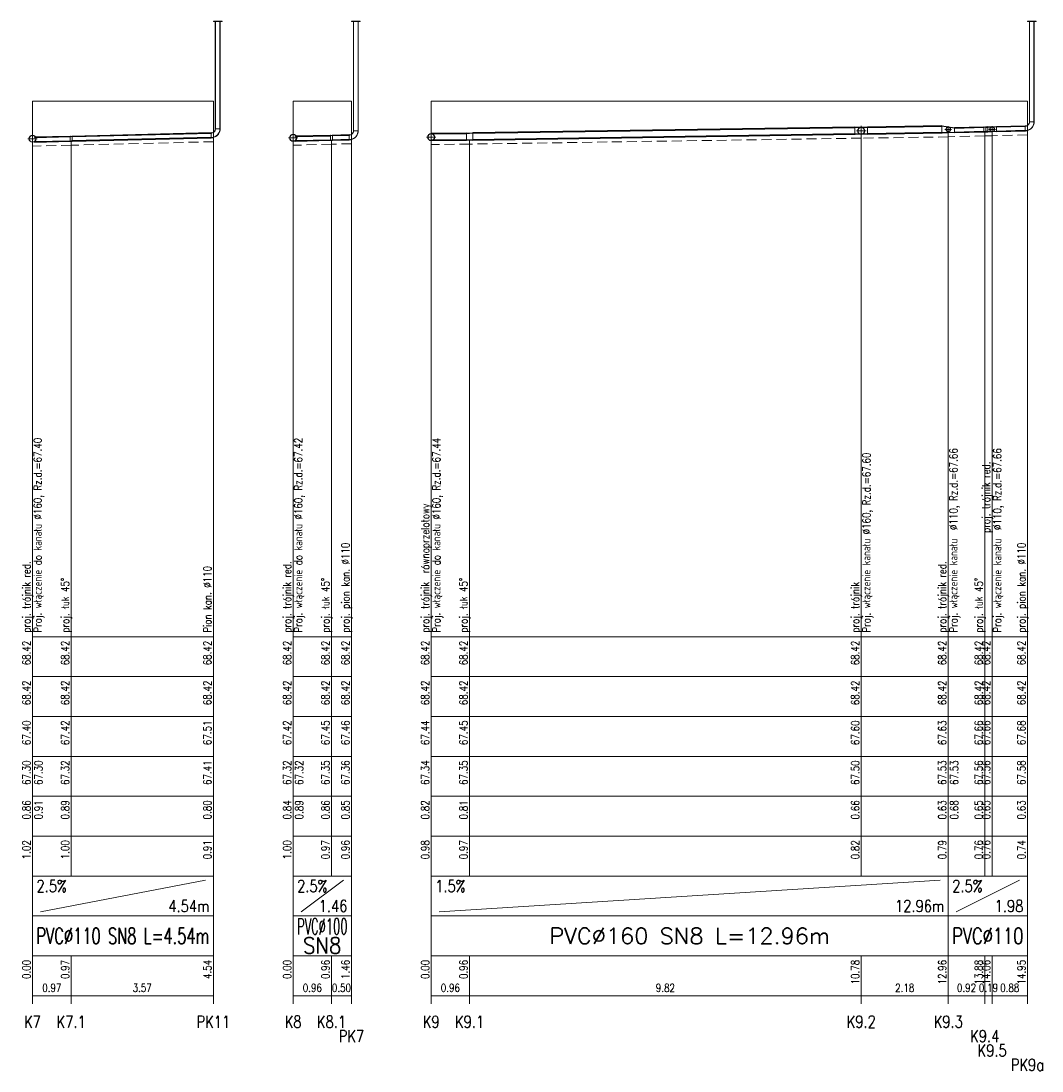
# Model space of a CAD drawing. Header units: millimetres. Extents: x 50853 to 54955, y -8480 to -6058.
# Tile 24 of 28: x 54212 to 54468, y -7159 to -6895. Entities that reach past the tile are written whole.
import ezdxf
from ezdxf.enums import TextEntityAlignment as Align

# ---------------------------------------------------------------- set-up
doc = ezdxf.new("R2010")
doc.units = ezdxf.units.MM
doc.header["$LTSCALE"] = 5
doc.linetypes.add('CENTER', pattern=[2, 1.25, -0.25, 0.25, -0.25])
doc.linetypes.add('DASHED', pattern=[0.75, 0.5, -0.25])
for name, color, linetype, lineweight in [('Liczby', 7, 'Continuous', 20), ('Linie_odn', 7, 'Continuous', 13), ('Linie_tabeli', 7, 'Continuous', 13), ('Odcinki', 5, 'Continuous', 30), ('Opis_PZ', 7, 'Continuous', 20), ('Opis_wl', 7, 'Continuous', 20), ('Osie', 7, 'CENTER', 13), ('Podsypki', 7, 'DASHED', 13), ('Ter_istn', 8, 'Continuous', 13), ('Wezly', 5, 'Continuous', 13)]:
    doc.layers.add(name, color=color, linetype=linetype, lineweight=lineweight)
doc.styles.add('Styl13', font='SIMPLEX.shx', dxfattribs={"width": 0.8})
doc.styles.add('Styl15', font='SIMPLEX.shx', dxfattribs={"width": 0.8})
doc.styles.add('Styl17', font='SIMPLEX.shx', dxfattribs={"width": 0.8})
doc.styles.add('Styl2', font='SIMPLEX.shx', dxfattribs={"width": 0.8})
doc.styles.add('Styl4', font='SIMPLEX.shx', dxfattribs={"width": 0.8})
doc.styles.add('Styl5', font='SIMPLEX.shx', dxfattribs={"width": 0.8})
doc.styles.add('Styl6', font='SIMPLEX.shx', dxfattribs={"width": 0.8})

msp = doc.modelspace()

# ---------------------------------------------------------------- linework, layer by layer
at = {"layer": 'Linie_odn'}
for points in [[(54215.05, -7049.71), (54215.05, -6915.51)], [(54260.4, -7049.71), (54260.4, -6915.51)], [(54280.4, -7049.71), (54280.4, -6915.51)], [(54295.02, -7049.71), (54295.02, -6915.51)], [(54315.02, -7049.71), (54315.02, -6915.51)], [(54464.5, -7049.71), (54464.5, -6915.51)], [(54444.66, -7049.71), (54444.66, -6923.37)], [(54453.81, -7049.71), (54453.81, -6923.14)], [(54455.66, -7049.71), (54455.66, -6923.09)], [(54224.75, -7049.71), (54224.75, -6925.48)], [(54290.02, -7049.71), (54290.02, -6925.24)], [(54324.63, -7049.71), (54324.63, -6925.17)], [(54422.84, -7049.71), (54422.84, -6923.69)]]:
    msp.add_lwpolyline(points, dxfattribs=at)
at = {"layer": 'Linie_tabeli'}
for p, q in [((54215.05, -7049.71), (54260.4, -7049.71)), ((54215.05, -7049.71), (54215.05, -7139.71)), ((54215.05, -7049.71), (54215.05, -7109.71)), ((54224.75, -7049.71), (54224.75, -7109.71)), ((54260.4, -7049.71), (54260.4, -7139.71)), ((54260.4, -7049.71), (54260.4, -7109.71)), ((54280.4, -7049.71), (54295.02, -7049.71)), ((54280.4, -7049.71), (54280.4, -7139.71)), ((54280.4, -7049.71), (54280.4, -7109.71)), ((54290.02, -7049.71), (54290.02, -7109.71)), ((54295.02, -7049.71), (54295.02, -7139.71)), ((54295.02, -7049.71), (54295.02, -7109.71)), ((54315.02, -7049.71), (54464.5, -7049.71)), ((54315.02, -7049.71), (54315.02, -7139.71)), ((54315.02, -7049.71), (54315.02, -7109.71)), ((54324.63, -7049.71), (54324.63, -7109.71)), ((54422.84, -7049.71), (54422.84, -7109.71)), ((54444.66, -7049.71), (54444.66, -7109.71)), ((54453.81, -7049.71), (54453.81, -7109.71)), ((54455.66, -7049.71), (54455.66, -7109.71)), ((54464.5, -7049.71), (54464.5, -7139.71)), ((54464.5, -7049.71), (54464.5, -7109.71)), ((54215.05, -7059.71), (54260.4, -7059.71)), ((54280.4, -7059.71), (54295.02, -7059.71)), ((54315.02, -7059.71), (54464.5, -7059.71)), ((54215.05, -7069.71), (54260.4, -7069.71)), ((54280.4, -7069.71), (54295.02, -7069.71)), ((54315.02, -7069.71), (54464.5, -7069.71)), ((54215.05, -7079.71), (54260.4, -7079.71)), ((54280.4, -7079.71), (54295.02, -7079.71)), ((54315.02, -7079.71), (54464.5, -7079.71)), ((54215.05, -7089.71), (54260.4, -7089.71)), ((54280.4, -7089.71), (54295.02, -7089.71)), ((54315.02, -7089.71), (54464.5, -7089.71)), ((54215.05, -7099.71), (54260.4, -7099.71)), ((54280.4, -7099.71), (54295.02, -7099.71)), ((54315.02, -7099.71), (54464.5, -7099.71)), ((54215.05, -7109.71), (54260.4, -7109.71)), ((54215.05, -7109.71), (54215.05, -7119.71)), ((54260.4, -7109.71), (54260.4, -7119.71)), ((54280.4, -7109.71), (54295.02, -7109.71)), ((54280.4, -7109.71), (54280.4, -7119.71)), ((54295.02, -7109.71), (54295.02, -7119.71)), ((54315.02, -7109.71), (54464.5, -7109.71)), ((54315.02, -7109.71), (54315.02, -7119.71)), ((54444.66, -7109.71), (54444.66, -7119.71)), ((54444.66, -7109.71), (54444.66, -7119.71)), ((54464.5, -7109.71), (54464.5, -7119.71)), ((54217.05, -7118.71), (54258.4, -7110.71)), ((54282.4, -7118.71), (54293.02, -7110.71)), ((54317.02, -7118.71), (54442.66, -7110.71)), ((54446.66, -7118.71), (54462.5, -7110.71)), ((54215.05, -7119.71), (54260.4, -7119.71)), ((54260.4, -7119.71), (54260.4, -7129.71)), ((54280.4, -7119.71), (54295.02, -7119.71)), ((54295.02, -7119.71), (54295.02, -7129.71)), ((54315.02, -7119.71), (54464.5, -7119.71)), ((54444.66, -7119.71), (54444.66, -7129.71)), ((54464.5, -7119.71), (54464.5, -7129.71)), ((54215.05, -7129.71), (54260.4, -7129.71)), ((54215.05, -7129.71), (54215.05, -7141.71)), ((54224.75, -7129.71), (54224.75, -7141.71)), ((54260.4, -7129.71), (54260.4, -7141.71)), ((54280.4, -7129.71), (54295.02, -7129.71)), ((54280.4, -7129.71), (54280.4, -7141.71)), ((54290.02, -7129.71), (54290.02, -7141.71)), ((54295.02, -7129.71), (54295.02, -7141.71)), ((54315.02, -7129.71), (54464.5, -7129.71)), ((54315.02, -7129.71), (54315.02, -7141.71)), ((54324.63, -7129.71), (54324.63, -7141.71)), ((54422.84, -7129.71), (54422.84, -7141.71)), ((54444.66, -7129.71), (54444.66, -7141.71)), ((54453.81, -7129.71), (54453.81, -7141.71)), ((54455.66, -7129.71), (54455.66, -7141.71)), ((54464.5, -7129.71), (54464.5, -7141.71)), ((54215.05, -7139.71), (54260.4, -7139.71)), ((54280.4, -7139.71), (54295.02, -7139.71)), ((54315.02, -7139.71), (54464.5, -7139.71))]:
    msp.add_line(p, q, dxfattribs=at)
at = {"layer": 'Odcinki'}
for points in [[(54224.97, -6924.38), (54259.85, -6923.5), (54259.85, -6923.45), (54224.97, -6924.32)], [(54315.02, -6923.71), (54323.83, -6923.58), (54323.83, -6923.5), (54315.02, -6923.63)], [(54325.43, -6923.55), (54421.24, -6922.12), (54421.24, -6922.04), (54325.43, -6923.47)], [(54424.44, -6922.07), (54443.06, -6921.79), (54443.06, -6921.71), (54424.44, -6921.99)], [(54424.44, -6923.67), (54443.06, -6923.39), (54443.06, -6923.47), (54424.44, -6923.75)], [(54446.26, -6922.23), (54453.59, -6922.04), (54453.59, -6921.99), (54446.26, -6922.17)], [(54446.26, -6923.33), (54453.59, -6923.14), (54453.59, -6923.2), (54446.26, -6923.38)], [(54454.04, -6922.03), (54454.56, -6922.02), (54454.56, -6921.96), (54454.04, -6921.98)], [(54454.04, -6923.13), (54454.56, -6923.12), (54454.56, -6923.17), (54454.04, -6923.19)], [(54456.76, -6921.96), (54463.95, -6921.78), (54463.95, -6921.73), (54456.76, -6921.91)], [(54456.76, -6923.06), (54463.95, -6922.88), (54463.95, -6922.94), (54456.76, -6923.12)], [(54215.63, -6924.61), (54224.52, -6924.39), (54224.52, -6924.33), (54215.63, -6924.55)], [(54215.63, -6925.71), (54224.52, -6925.49), (54224.52, -6925.54), (54215.63, -6925.76)], [(54224.97, -6925.48), (54259.85, -6924.6), (54259.85, -6924.66), (54224.97, -6925.53)], [(54280.98, -6924.37), (54289.79, -6924.15), (54289.79, -6924.09), (54280.98, -6924.31)], [(54280.98, -6925.47), (54289.79, -6925.25), (54289.79, -6925.3), (54280.98, -6925.52)], [(54290.24, -6924.13), (54294.47, -6924.03), (54294.47, -6923.97), (54290.24, -6924.08)], [(54290.24, -6925.23), (54294.47, -6925.13), (54294.47, -6925.18), (54290.24, -6925.29)], [(54315.02, -6925.31), (54323.83, -6925.18), (54323.83, -6925.26), (54315.02, -6925.39)], [(54325.43, -6925.15), (54421.24, -6923.72), (54421.24, -6923.8), (54325.43, -6925.23)]]:
    msp.add_lwpolyline(points, close=True, dxfattribs=at)
at = {"layer": 'Opis_wl'}
for centre, radius in [((54422.84, -6922.91), 0.88), ((54422.84, -6922.91), 0.8), ((54444.66, -6922.56), 0.605), ((54444.66, -6922.56), 0.55), ((54455.66, -6922.56), 0.605), ((54455.66, -6922.56), 0.55), ((54215.05, -6924.92), 0.88), ((54215.05, -6924.92), 0.8), ((54280.4, -6924.68), 0.88), ((54280.4, -6924.68), 0.8), ((54315.02, -6924.51), 0.88), ((54315.02, -6924.51), 0.8)]:
    msp.add_circle(centre, radius, dxfattribs=at)
at = {"layer": 'Osie'}
for p, q in [((54280.4, -6925.88), (54280.4, -6923.48)), ((54315.02, -6925.71), (54315.02, -6923.31)), ((54421.64, -6922.91), (54424.04, -6922.91)), ((54422.84, -6924.11), (54422.84, -6921.71)), ((54443.84, -6922.56), (54445.49, -6922.56)), ((54444.66, -6923.38), (54444.66, -6921.73)), ((54454.84, -6922.56), (54456.49, -6922.56)), ((54455.66, -6923.38), (54455.66, -6921.73)), ((54213.85, -6924.92), (54216.25, -6924.92)), ((54215.05, -6926.12), (54215.05, -6923.72)), ((54279.2, -6924.68), (54281.6, -6924.68)), ((54313.82, -6924.51), (54316.22, -6924.51))]:
    msp.add_line(p, q, dxfattribs=at)
at = {"layer": 'Podsypki'}
for points in [[(54422.84, -6923.77), (54444.66, -6923.45), (54444.66, -6924.37), (54444.66, -6924.37), (54444.66, -6924.45), (54422.84, -6924.77), (54422.84, -6924.69), (54422.84, -6924.69)], [(54444.66, -6923.42), (54453.81, -6923.19), (54453.81, -6924.14), (54453.81, -6924.14), (54453.81, -6924.19), (54444.66, -6924.42), (54444.66, -6924.37), (54444.66, -6924.37)], [(54453.81, -6923.19), (54455.66, -6923.15), (54455.66, -6924.09), (54455.66, -6924.09), (54455.66, -6924.15), (54453.81, -6924.19), (54453.81, -6924.14), (54453.81, -6924.14)], [(54455.66, -6923.15), (54464.5, -6922.93), (54464.5, -6923.87), (54464.5, -6923.87), (54464.5, -6923.93), (54455.66, -6924.15), (54455.66, -6924.09), (54455.66, -6924.09)], [(54215.05, -6925.78), (54224.75, -6925.54), (54224.75, -6926.48), (54224.75, -6926.48), (54224.75, -6926.54), (54215.05, -6926.78), (54215.05, -6926.72), (54215.05, -6926.72)], [(54224.75, -6925.54), (54260.4, -6924.65), (54260.4, -6925.59), (54260.4, -6925.59), (54260.4, -6925.65), (54224.75, -6926.54), (54224.75, -6926.48), (54224.75, -6926.48)], [(54280.4, -6925.54), (54290.02, -6925.29), (54290.02, -6926.24), (54290.02, -6926.24), (54290.02, -6926.29), (54280.4, -6926.54), (54280.4, -6926.48), (54280.4, -6926.48)], [(54290.02, -6925.29), (54295.02, -6925.17), (54295.02, -6926.12), (54295.02, -6926.12), (54295.02, -6926.17), (54290.02, -6926.29), (54290.02, -6926.24), (54290.02, -6926.24)], [(54315.02, -6925.39), (54324.63, -6925.25), (54324.63, -6926.17), (54324.63, -6926.17), (54324.63, -6926.25), (54315.02, -6926.39), (54315.02, -6926.31), (54315.02, -6926.31)], [(54324.63, -6925.25), (54422.84, -6923.77), (54422.84, -6924.69), (54422.84, -6924.69), (54422.84, -6924.77), (54324.63, -6926.25), (54324.63, -6926.17), (54324.63, -6926.17)]]:
    msp.add_lwpolyline(points, close=True, dxfattribs=at)
at = {"layer": 'Ter_istn'}
for points in [[(54215.05, -6915.51), (54224.75, -6915.51), (54260.4, -6915.51)], [(54280.4, -6915.51), (54290.02, -6915.51), (54295.02, -6915.51)], [(54315.02, -6915.51), (54324.63, -6915.51), (54422.84, -6915.51), (54444.66, -6915.51), (54453.81, -6915.51), (54455.66, -6915.51), (54464.5, -6915.51)]]:
    msp.add_lwpolyline(points, dxfattribs=at)
at = {"layer": 'Wezly'}
for p, q in [((54464.94, -6920.68), (54466.26, -6920.68)), ((54259.85, -6923.39), (54259.85, -6924.71)), ((54260.84, -6922.4), (54262.16, -6922.4)), ((54295.46, -6922.93), (54296.78, -6922.93)), ((54324.63, -6923.49), (54323.83, -6923.5)), ((54323.83, -6923.5), (54323.83, -6925.26)), ((54325.43, -6923.47), (54324.63, -6923.49)), ((54325.43, -6923.55), (54324.63, -6923.57)), ((54325.43, -6925.23), (54325.43, -6923.47)), ((54422.84, -6922.01), (54421.24, -6922.04)), ((54421.24, -6922.04), (54421.24, -6923.8)), ((54422.84, -6922.09), (54421.24, -6922.12)), ((54424.44, -6921.99), (54422.84, -6922.01)), ((54424.44, -6922.07), (54422.84, -6922.09)), ((54424.44, -6923.75), (54424.44, -6921.99)), ((54444.66, -6921.94), (54443.06, -6921.71)), ((54443.06, -6921.71), (54443.06, -6923.47)), ((54444.66, -6922.01), (54443.06, -6921.79)), ((54443.06, -6923.39), (54444.66, -6923.36)), ((54443.06, -6923.47), (54444.66, -6923.43)), ((54446.26, -6922.17), (54444.66, -6921.94)), ((54446.26, -6922.23), (54444.66, -6922.01)), ((54444.66, -6923.36), (54446.26, -6923.33)), ((54444.66, -6923.43), (54446.26, -6923.38)), ((54446.26, -6923.38), (54446.26, -6922.17)), ((54453.81, -6921.98), (54453.59, -6921.99)), ((54453.59, -6921.99), (54453.59, -6923.2)), ((54453.81, -6922.04), (54453.59, -6922.04)), ((54453.59, -6923.14), (54453.81, -6923.14)), ((54453.59, -6923.2), (54453.81, -6923.19)), ((54454.04, -6921.98), (54453.81, -6921.98)), ((54454.04, -6922.03), (54453.81, -6922.04)), ((54453.81, -6923.14), (54454.04, -6923.13)), ((54453.81, -6923.19), (54454.04, -6923.19)), ((54454.04, -6923.19), (54454.04, -6921.98)), ((54455.66, -6921.94), (54454.56, -6921.96)), ((54454.56, -6921.96), (54454.56, -6923.17)), ((54455.66, -6921.99), (54454.56, -6922.02)), ((54454.56, -6923.12), (54455.66, -6923.09)), ((54454.56, -6923.17), (54455.66, -6923.15)), ((54456.76, -6921.91), (54455.66, -6921.94)), ((54456.76, -6921.96), (54455.66, -6921.99)), ((54455.66, -6923.09), (54456.76, -6923.06)), ((54455.66, -6923.15), (54456.76, -6923.12)), ((54456.76, -6923.12), (54456.76, -6921.91)), ((54463.95, -6921.67), (54463.95, -6922.99)), ((54224.75, -6924.33), (54224.52, -6924.33)), ((54224.52, -6924.33), (54224.52, -6925.54)), ((54224.75, -6924.38), (54224.52, -6924.39)), ((54224.52, -6925.49), (54224.75, -6925.48)), ((54224.52, -6925.54), (54224.75, -6925.54)), ((54224.97, -6924.32), (54224.75, -6924.33)), ((54224.97, -6924.38), (54224.75, -6924.38)), ((54224.75, -6925.48), (54224.97, -6925.48)), ((54224.75, -6925.54), (54224.97, -6925.53)), ((54224.97, -6925.53), (54224.97, -6924.32)), ((54290.02, -6924.09), (54289.79, -6924.09)), ((54289.79, -6924.09), (54289.79, -6925.3)), ((54290.02, -6924.14), (54289.79, -6924.15)), ((54289.79, -6925.25), (54290.02, -6925.24)), ((54289.79, -6925.3), (54290.02, -6925.3)), ((54290.24, -6924.08), (54290.02, -6924.09)), ((54290.24, -6924.13), (54290.02, -6924.14)), ((54290.02, -6925.24), (54290.24, -6925.23)), ((54290.02, -6925.3), (54290.24, -6925.29)), ((54290.24, -6925.29), (54290.24, -6924.08)), ((54294.47, -6923.92), (54294.47, -6925.24)), ((54324.63, -6923.57), (54323.83, -6923.58)), ((54323.83, -6925.18), (54324.63, -6925.17)), ((54323.83, -6925.26), (54324.63, -6925.25)), ((54324.63, -6925.17), (54325.43, -6925.15)), ((54324.63, -6925.25), (54325.43, -6925.23)), ((54421.24, -6923.72), (54422.84, -6923.69)), ((54421.24, -6923.8), (54422.84, -6923.77)), ((54422.84, -6923.69), (54424.44, -6923.67)), ((54422.84, -6923.77), (54424.44, -6923.75))]:
    msp.add_line(p, q, dxfattribs=at)
for points in [[(54260.4, -6895.51), (54262.6, -6895.51), (54262.6, -6895.41), (54260.4, -6895.41)], [(54260.95, -6922.4), (54260.95, -6895.51), (54260.89, -6895.51), (54260.89, -6922.4)], [(54262.05, -6922.4), (54262.05, -6895.51), (54262.1, -6895.51), (54262.1, -6922.4)], [(54295.02, -6895.51), (54297.22, -6895.51), (54297.22, -6895.41), (54295.02, -6895.41)], [(54295.57, -6922.93), (54295.57, -6895.51), (54295.51, -6895.51), (54295.51, -6922.93)], [(54296.67, -6922.93), (54296.67, -6895.51), (54296.72, -6895.51), (54296.72, -6922.93)], [(54464.5, -6895.51), (54466.7, -6895.51), (54466.7, -6895.41), (54464.5, -6895.41)], [(54465.05, -6920.68), (54465.05, -6895.51), (54465, -6895.51), (54465, -6920.68)], [(54466.15, -6920.68), (54466.15, -6895.51), (54466.21, -6895.51), (54466.21, -6920.68)]]:
    msp.add_lwpolyline(points, close=True, dxfattribs=at)
for points in [[(54463.95, -6921.78), (54464.13, -6921.77), (54464.29, -6921.73), (54464.45, -6921.66), (54464.6, -6921.57), (54464.73, -6921.46), (54464.84, -6921.33), (54464.93, -6921.18), (54465, -6921.02), (54465.04, -6920.86), (54465.05, -6920.68)], [(54463.95, -6921.73), (54464.12, -6921.72), (54464.28, -6921.68), (54464.43, -6921.62), (54464.57, -6921.53), (54464.69, -6921.42), (54464.8, -6921.3), (54464.88, -6921.16), (54464.95, -6921.01), (54464.99, -6920.85), (54465, -6920.68)], [(54463.95, -6922.88), (54464.3, -6922.86), (54464.63, -6922.78), (54464.95, -6922.64), (54465.25, -6922.46), (54465.51, -6922.24), (54465.73, -6921.98), (54465.91, -6921.68), (54466.05, -6921.36), (54466.13, -6921.03), (54466.15, -6920.68)], [(54463.95, -6922.94), (54464.31, -6922.91), (54464.65, -6922.83), (54464.98, -6922.69), (54465.28, -6922.51), (54465.55, -6922.28), (54465.78, -6922.01), (54465.96, -6921.71), (54466.1, -6921.38), (54466.18, -6921.04), (54466.21, -6920.68)], [(54259.85, -6923.5), (54260.02, -6923.49), (54260.19, -6923.45), (54260.35, -6923.38), (54260.5, -6923.29), (54260.63, -6923.18), (54260.74, -6923.05), (54260.83, -6922.9), (54260.89, -6922.74), (54260.94, -6922.58), (54260.95, -6922.4)], [(54259.85, -6923.45), (54260.01, -6923.44), (54260.17, -6923.4), (54260.32, -6923.34), (54260.46, -6923.25), (54260.59, -6923.14), (54260.69, -6923.02), (54260.78, -6922.88), (54260.84, -6922.73), (54260.88, -6922.57), (54260.89, -6922.4)], [(54259.85, -6924.6), (54260.19, -6924.58), (54260.53, -6924.5), (54260.85, -6924.36), (54261.14, -6924.18), (54261.4, -6923.96), (54261.63, -6923.7), (54261.81, -6923.4), (54261.94, -6923.08), (54262.02, -6922.75), (54262.05, -6922.4)], [(54259.85, -6924.66), (54260.2, -6924.63), (54260.55, -6924.55), (54260.87, -6924.41), (54261.17, -6924.23), (54261.44, -6924), (54261.67, -6923.73), (54261.86, -6923.43), (54261.99, -6923.1), (54262.08, -6922.76), (54262.1, -6922.4)], [(54294.47, -6924.03), (54294.64, -6924.02), (54294.81, -6923.97), (54294.96, -6923.91), (54295.11, -6923.82), (54295.24, -6923.71), (54295.36, -6923.58), (54295.45, -6923.43), (54295.51, -6923.27), (54295.55, -6923.1), (54295.57, -6922.93)], [(54294.47, -6923.97), (54294.63, -6923.96), (54294.79, -6923.92), (54294.94, -6923.86), (54295.08, -6923.77), (54295.2, -6923.67), (54295.31, -6923.54), (54295.4, -6923.4), (54295.46, -6923.25), (54295.5, -6923.09), (54295.51, -6922.93)], [(54294.47, -6925.13), (54294.81, -6925.1), (54295.15, -6925.02), (54295.46, -6924.89), (54295.76, -6924.71), (54296.02, -6924.48), (54296.25, -6924.22), (54296.43, -6923.93), (54296.56, -6923.61), (54296.64, -6923.27), (54296.67, -6922.93)], [(54294.47, -6925.18), (54294.82, -6925.16), (54295.16, -6925.07), (54295.49, -6924.94), (54295.79, -6924.75), (54296.06, -6924.52), (54296.29, -6924.25), (54296.47, -6923.95), (54296.61, -6923.63), (54296.69, -6923.28), (54296.72, -6922.93)]]:
    msp.add_lwpolyline(points, dxfattribs=at)

# ---------------------------------------------------------------- texts
at = {"layer": 'Liczby', "style": 'Styl2', "width": 0.8}
for s, p in [('68.42', (54214.55, -7050.71)), ('68.42', (54224.25, -7050.71)), ('68.42', (54259.9, -7050.71)), ('68.42', (54279.9, -7050.71)), ('68.42', (54289.52, -7050.71)), ('68.42', (54294.52, -7050.71)), ('68.42', (54314.52, -7050.71)), ('68.42', (54324.13, -7050.71)), ('68.42', (54422.34, -7050.71)), ('68.42', (54444.16, -7050.71)), ('68.42', (54453.31, -7050.71)), ('68.42', (54455.16, -7050.71)), ('68.42', (54464, -7050.71)), ('68.42', (54214.55, -7060.71)), ('68.42', (54224.25, -7060.71)), ('68.42', (54259.9, -7060.71)), ('68.42', (54279.9, -7060.71)), ('68.42', (54289.52, -7060.71)), ('68.42', (54294.52, -7060.71)), ('68.42', (54314.52, -7060.71)), ('68.42', (54324.13, -7060.71)), ('68.42', (54422.34, -7060.71)), ('68.42', (54444.16, -7060.71)), ('68.42', (54453.31, -7060.71)), ('68.42', (54455.16, -7060.71)), ('68.42', (54464, -7060.71)), ('67.40', (54214.55, -7070.71)), ('67.42', (54224.25, -7070.71)), ('67.51', (54259.9, -7070.71)), ('67.42', (54279.9, -7070.71)), ('67.45', (54289.52, -7070.71)), ('67.46', (54294.52, -7070.71)), ('67.44', (54314.52, -7070.71)), ('67.45', (54324.13, -7070.71)), ('67.60', (54422.34, -7070.71)), ('67.63', (54444.16, -7070.71)), ('67.66', (54453.31, -7070.71)), ('67.66', (54455.16, -7070.71)), ('67.68', (54464, -7070.71)), ('67.30', (54214.55, -7080.71)), ('67.30', (54217.55, -7080.71)), ('67.32', (54224.25, -7080.71)), ('67.41', (54259.9, -7080.71)), ('67.32', (54279.9, -7080.71)), ('67.32', (54282.9, -7080.71)), ('67.35', (54289.52, -7080.71)), ('67.36', (54294.52, -7080.71)), ('67.34', (54314.52, -7080.71)), ('67.35', (54324.13, -7080.71)), ('67.50', (54422.34, -7080.71)), ('67.53', (54444.16, -7080.71)), ('67.53', (54447.16, -7080.71)), ('67.56', (54453.31, -7080.71)), ('67.56', (54455.16, -7080.71)), ('67.58', (54464, -7080.71)), ('0.86', (54214.55, -7090.71)), ('0.91', (54217.55, -7090.71)), ('0.89', (54224.25, -7090.71)), ('0.80', (54259.9, -7090.71)), ('0.84', (54279.9, -7090.71)), ('0.89', (54282.9, -7090.71)), ('0.86', (54289.52, -7090.71)), ('0.85', (54294.52, -7090.71)), ('0.82', (54314.52, -7090.71)), ('0.81', (54324.13, -7090.71)), ('0.66', (54422.34, -7090.71)), ('0.63', (54444.16, -7090.71)), ('0.68', (54447.16, -7090.71)), ('0.65', (54453.31, -7090.71)), ('0.65', (54455.16, -7090.71)), ('0.63', (54464, -7090.71)), ('1.02', (54214.55, -7100.71)), ('1.00', (54224.25, -7100.71)), ('0.91', (54259.9, -7100.71)), ('1.00', (54279.9, -7100.71)), ('0.97', (54289.52, -7100.71)), ('0.96', (54294.52, -7100.71)), ('0.98', (54314.52, -7100.71)), ('0.97', (54324.13, -7100.71)), ('0.82', (54422.34, -7100.71)), ('0.79', (54444.16, -7100.71)), ('0.76', (54453.31, -7100.71)), ('0.76', (54455.16, -7100.71)), ('0.74', (54464, -7100.71)), ('0.00', (54214.55, -7130.71)), ('0.97', (54224.25, -7130.71)), ('4.54', (54259.9, -7130.71)), ('0.00', (54279.9, -7130.71)), ('0.96', (54289.52, -7130.71)), ('1.46', (54294.52, -7130.71)), ('0.00', (54314.52, -7130.71)), ('0.96', (54324.13, -7130.71)), ('10.78', (54422.34, -7130.71)), ('12.96', (54444.16, -7130.71)), ('13.88', (54453.31, -7130.71)), ('14.06', (54455.16, -7130.71)), ('14.95', (54464, -7130.71))]:
    msp.add_text(s, height=2, rotation=90, dxfattribs=at).set_placement(p, align=Align.RIGHT)
at = {"layer": 'Liczby', "style": 'Styl4', "width": 0.8}
for s, p in [('2.5%', (54216.05, -7113.71)), ('2.5%', (54281.4, -7113.71)), ('1.5%', (54316.02, -7113.71)), ('2.5%', (54445.66, -7113.71))]:
    msp.add_text(s, height=3, dxfattribs=at).set_placement(p)
for s, p in [('1.46', (54294.02, -7118.71)), ('12.96m', (54443.66, -7118.71)), ('1.98', (54463.5, -7118.71)), ('4.54m', (54259.4, -7118.71))]:
    msp.add_text(s, height=3, dxfattribs=at).set_placement(p, align=Align.RIGHT)
at = {"layer": 'Liczby', "style": 'Styl5'}
for s, width, p, p2 in [('PVC%%C100', 0.505643, (54281.4, -7124.31), (54294.02, -7124.31)), ('PVC%%C110 SN8 L=4.54m', 0.618459, (54216.05, -7126.71), (54259.4, -7126.71)), ('PVC%%C160 SN8 L=12.96m', 0.952577, (54344.64, -7126.71), (54415.04, -7126.71)), ('PVC%%C110', 0.737563, (54445.66, -7126.71), (54463.5, -7126.71)), ('SN8', 0.9, (54282.91, -7129.11), (54292.51, -7129.11))]:
    msp.add_text(s, height=4, dxfattribs=dict(at, width=width)).set_placement(p, p2, align=Align.FIT)
at = {"layer": 'Liczby', "width": 0.8}
for s, height, style, p in [('0.97', 2, 'Styl6', (54219.9, -7138.71)), ('3.57', 2, 'Styl6', (54242.57, -7138.71)), ('0.96', 2, 'Styl6', (54285.21, -7138.71)), ('0.50', 2, 'Styl6', (54292.52, -7138.71)), ('0.96', 2, 'Styl6', (54319.82, -7138.71)), ('9.82', 2, 'Styl6', (54373.74, -7138.71)), ('2.18', 2, 'Styl6', (54433.75, -7138.71)), ('0.92', 2, 'Styl6', (54449.24, -7138.71)), ('0.19', 2, 'Styl6', (54454.74, -7138.71)), ('0.88', 2, 'Styl6', (54460.08, -7138.71)), ('K7', 3, 'Styl13', (54215.05, -7147.71)), ('K7.1', 3, 'Styl13', (54224.75, -7147.71)), ('PK11', 3, 'Styl13', (54260.4, -7147.71)), ('K8', 3, 'Styl13', (54280.4, -7147.71)), ('K8.1', 3, 'Styl13', (54290.02, -7147.71)), ('K9', 3, 'Styl13', (54315.02, -7147.71)), ('K9.1', 3, 'Styl13', (54324.63, -7147.71)), ('K9.2', 3, 'Styl13', (54422.84, -7147.71)), ('K9.3', 3, 'Styl13', (54444.66, -7147.71)), ('PK7', 3, 'Styl13', (54295.02, -7151.31)), ('K9.4', 3, 'Styl13', (54453.81, -7151.31)), ('K9.5', 3, 'Styl13', (54455.66, -7154.91)), ('PK9a', 3, 'Styl13', (54464.5, -7158.51))]:
    msp.add_text(s, height=height, dxfattribs=dict(at, style=style)).set_placement(p, align=Align.CENTER)
at = {"layer": 'Opis_PZ', "style": 'Styl15', "width": 0.8}
for s, p in [('proj. trójnik red.', (54455.16, -7023.71)), ('proj. trójnik  równoprzelotowy', (54314.52, -7048.71)), ('proj. pion kan. %%C110', (54294.52, -7048.71)), ('proj. pion kan. %%C110', (54464, -7048.71)), ('proj. trójnik red.', (54214.55, -7048.71)), ('Pion kan. %%C110', (54259.9, -7048.71)), ('proj. trójnik red.', (54279.9, -7048.71)), ('proj. trójnik red.', (54444.16, -7048.71)), ('proj. łuk 45%%d', (54224.25, -7048.71)), ('proj. łuk 45%%d', (54289.52, -7048.71)), ('proj. łuk 45%%D', (54324.13, -7048.71)), ('proj. łuk 45%%d', (54453.31, -7048.71)), ('proj. trójnik', (54422.34, -7048.71))]:
    msp.add_text(s, height=2, rotation=90, dxfattribs=at).set_placement(p)
at = {"layer": 'Opis_wl', "style": 'Styl17', "width": 0.8}
for s, p in [('Proj. włączenie do kanału %%C160, Rz.d.=67.40', (54217.35, -7048.71)), ('Proj. włączenie do kanału %%C160, Rz.d.=67.42', (54282.7, -7048.71)), ('Proj. włączenie do kanału %%C160, Rz.d.=67.44', (54317.32, -7048.71)), ('Proj. włączenie kanału %%C160, Rz.d.=67.60', (54425.14, -7048.71)), ('Proj. włączenie kanału  %%C110, Rz.d.=67.66', (54446.96, -7048.71)), ('Proj. włączenie kanału  %%C110, Rz.d.=67.66', (54457.96, -7048.71))]:
    msp.add_text(s, height=2, rotation=90, dxfattribs=at).set_placement(p)

doc.saveas('drawing.dxf')
